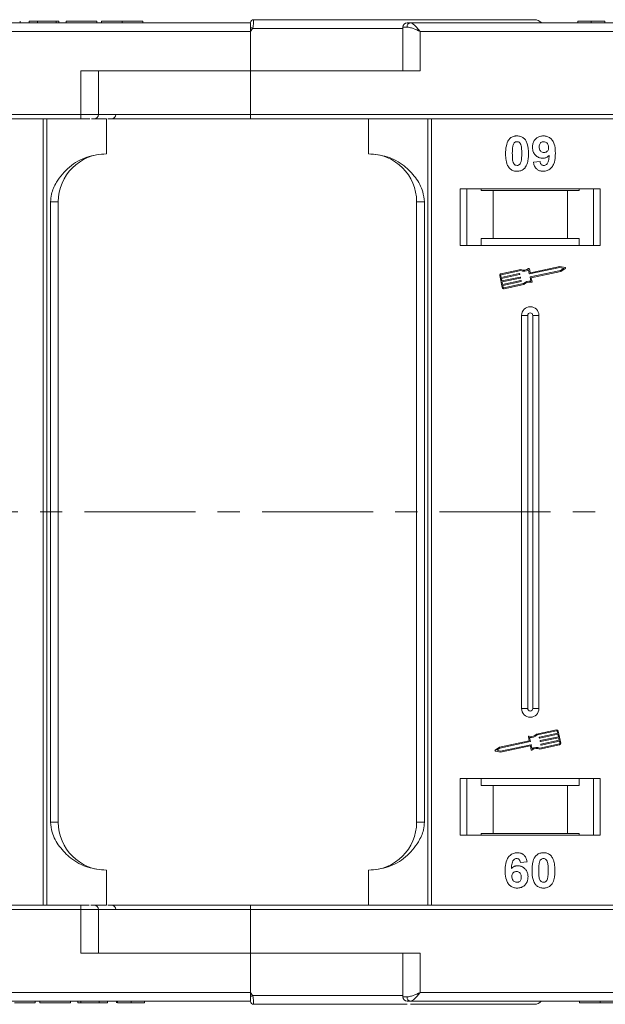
# Model space of a CAD drawing. Header units: millimetres. Extents: x 2145 to 3607, y 659 to 1692.
# Tile 28 of 85: x 3180 to 3247, y 919 to 1032. Entities that reach past the tile are written whole.
import ezdxf

# ---------------------------------------------------------------- set-up
doc = ezdxf.new("R2010")
doc.units = ezdxf.units.MM
doc.linetypes.add('CENTERX2', pattern=[20.32, 12.7, -2.54, 2.54, -2.54])

msp = doc.modelspace()

# ---------------------------------------------------------------- linework, layer by layer
at = {"color": 7, "linetype": 'Continuous', "lineweight": 15}
for p, q in [((3206.344, 1031.696), (3157.637, 1031.696)), ((3179.985, 1031.696), (3179.985, 1031.896)), ((3181.01, 1031.896), (3181.972, 1031.896)), ((3181.01, 1031.696), (3181.01, 1031.896)), ((3181.972, 1031.896), (3181.972, 1031.696)), ((3181.972, 1031.896), (3184.087, 1031.896)), ((3184.087, 1031.896), (3184.087, 1031.696)), ((3184.087, 1031.896), (3184.408, 1031.896)), ((3184.408, 1031.896), (3184.408, 1031.696)), ((3185.241, 1031.696), (3185.241, 1031.896)), ((3185.241, 1031.896), (3188.767, 1031.896)), ((3188.767, 1031.896), (3188.767, 1031.696)), ((3189.279, 1031.896), (3189.279, 1031.696)), ((3191.658, 1031.696), (3191.658, 1031.896)), ((3194.023, 1031.696), (3194.023, 1031.896)), ((3206.344, 1031.694), (3206.344, 1031.696)), ((3206.694, 1032.046), (3206.694, 1032.046)), ((3273.344, 1031.696), (3224.637, 1031.696)), ((3243.779, 1031.896), (3243.779, 1031.696)), ((3245.324, 1031.696), (3245.324, 1031.896)), ((3246.875, 1031.696), (3246.875, 1031.896)), ((3158.755, 1030.696), (3206.344, 1030.696)), ((3206.578, 1031.046), (3206.344, 1030.696)), ((3206.344, 1030.696), (3206.344, 1026.196)), ((3223.755, 1031.046), (3206.578, 1031.046)), ((3223.755, 1031.196), (3223.755, 1026.196)), ((3224.265, 1031.196), (3223.755, 1031.196)), ((3225.755, 1030.696), (3273.344, 1030.696)), ((3225.755, 1026.196), (3225.755, 1030.696)), ((3186.932, 1026.196), (3186.932, 1021.196)), ((3206.344, 1026.196), (3186.932, 1026.196)), ((3188.932, 1021.196), (3188.932, 1026.196)), ((3206.344, 1021.196), (3206.344, 1026.196)), ((3206.344, 1026.196), (3225.755, 1026.196)), ((3186.932, 1021.196), (3139.344, 1021.196)), ((3186.932, 1021.196), (3186.932, 1020.696)), ((3188.932, 1021.196), (3186.932, 1021.196)), ((3206.344, 1021.196), (3188.932, 1021.196)), ((3253.932, 1021.196), (3206.344, 1021.196)), ((3206.344, 1021.196), (3206.344, 1020.696)), ((3139.344, 1020.696), (3186.932, 1020.696)), ((3182.632, 1020.696), (3182.632, 975.696)), ((3183.051, 975.696), (3183.051, 1020.696)), ((3188.138, 1020.696), (3189.844, 1020.696)), ((3189.844, 1016.696), (3189.844, 1020.696)), ((3206.344, 1020.696), (3253.932, 1020.696)), ((3219.844, 1020.696), (3219.844, 1016.696)), ((3226.636, 1020.696), (3226.636, 975.696)), ((3227.055, 975.696), (3227.055, 1020.696)), ((3238.703, 1015.74), (3239.472, 1015.824)), ((3246.344, 1012.696), (3230.344, 1012.696)), ((3230.344, 1012.696), (3230.344, 1006.196)), ((3231.094, 1006.196), (3231.094, 1012.696)), ((3232.73, 1012.496), (3232.73, 1012.696)), ((3232.73, 1012.496), (3234.094, 1012.496)), ((3234.094, 1012.496), (3234.094, 1006.996)), ((3242.594, 1012.496), (3234.094, 1012.496)), ((3242.594, 1006.996), (3242.594, 1012.496)), ((3242.594, 1012.496), (3243.957, 1012.496)), ((3243.957, 1012.696), (3243.957, 1012.496)), ((3245.594, 1012.696), (3245.594, 1006.196)), ((3246.344, 1006.196), (3246.344, 1012.696)), ((3183.458, 1011.196), (3183.458, 975.696)), ((3184.344, 1011.196), (3183.458, 1011.196)), ((3184.344, 975.696), (3184.344, 1011.196)), ((3225.344, 1011.196), (3226.229, 1011.196)), ((3225.344, 1011.196), (3225.344, 975.696)), ((3226.229, 975.696), (3226.229, 1011.196)), ((3234.094, 1006.996), (3232.73, 1006.996)), ((3232.73, 1006.996), (3232.73, 1006.196)), ((3242.594, 1006.996), (3234.094, 1006.996)), ((3243.957, 1006.996), (3242.594, 1006.996)), ((3243.957, 1006.196), (3243.957, 1006.996)), ((3230.344, 1006.196), (3246.344, 1006.196)), ((3237.262, 1003.449), (3234.983, 1002.967)), ((3237.25, 1003.326), (3235.007, 1002.852)), ((3238.236, 1002.964), (3238.142, 1003.409)), ((3238.327, 1003.104), (3238.239, 1003.519)), ((3241.732, 1003.673), (3238.271, 1002.942)), ((3238.344, 1002.597), (3241.805, 1003.328)), ((3241.731, 1003.793), (3238.361, 1003.081)), ((3238.454, 1002.5), (3241.853, 1003.218)), ((3242.332, 1003.675), (3241.731, 1003.793)), ((3242.174, 1003.586), (3241.732, 1003.673)), ((3241.805, 1003.328), (3242.174, 1003.586)), ((3241.853, 1003.218), (3242.355, 1003.569)), ((3234.847, 1002.759), (3235.138, 1001.38)), ((3234.962, 1002.783), (3235.011, 1002.553)), ((3235.011, 1002.553), (3237.093, 1002.993)), ((3237.117, 1002.878), (3235.035, 1002.438)), ((3235.035, 1002.438), (3235.096, 1002.151)), ((3235.096, 1002.151), (3237.178, 1002.591)), ((3237.202, 1002.476), (3235.12, 1002.036)), ((3235.12, 1002.036), (3235.18, 1001.749)), ((3235.18, 1001.749), (3237.263, 1002.189)), ((3237.287, 1002.074), (3235.205, 1001.634)), ((3237.128, 1002.97), (3237.14, 1002.913)), ((3237.213, 1002.568), (3237.225, 1002.511)), ((3237.298, 1002.166), (3237.31, 1002.109)), ((3238.415, 1002.118), (3238.321, 1002.562)), ((3238.548, 1002.056), (3238.454, 1002.5)), ((3235.205, 1001.634), (3235.253, 1001.404)), ((3235.323, 1001.359), (3237.566, 1001.832)), ((3235.347, 1001.244), (3237.626, 1001.725)), ((3237.344, 998.196), (3237.344, 975.696)), ((3237.344, 998.196), (3238.059, 998.196)), ((3238.059, 998.196), (3238.059, 975.696)), ((3238.629, 975.696), (3238.629, 998.196)), ((3239.344, 998.196), (3238.629, 998.196)), ((3239.344, 975.696), (3239.344, 998.196)), ((3182.632, 975.696), (3182.632, 930.696)), ((3183.051, 930.696), (3183.051, 975.696)), ((3183.458, 975.696), (3183.458, 940.196)), ((3184.344, 940.196), (3184.344, 975.696)), ((3225.344, 975.696), (3225.344, 940.196)), ((3226.229, 940.196), (3226.229, 975.696)), ((3226.636, 975.696), (3226.636, 930.696)), ((3227.055, 930.696), (3227.055, 975.696)), ((3237.344, 975.696), (3237.344, 953.196)), ((3238.059, 975.696), (3238.059, 953.196)), ((3238.629, 953.196), (3238.629, 975.696)), ((3239.344, 953.196), (3239.344, 975.696)), ((3238.059, 953.196), (3237.344, 953.196)), ((3239.344, 953.196), (3238.629, 953.196)), ((3241.34, 950.762), (3239.061, 950.281)), ((3241.364, 950.648), (3239.122, 950.174)), ((3239.4, 949.932), (3241.482, 950.372)), ((3241.507, 950.257), (3239.424, 949.818)), ((3241.482, 950.372), (3241.434, 950.602)), ((3241.567, 949.97), (3241.507, 950.257)), ((3241.84, 949.248), (3241.549, 950.626)), ((3238.233, 949.506), (3234.835, 948.788)), ((3238.344, 949.409), (3234.882, 948.678)), ((3234.955, 948.333), (3238.416, 949.064)), ((3238.139, 949.95), (3238.233, 949.506)), ((3238.272, 949.888), (3238.366, 949.444)), ((3238.451, 949.042), (3238.545, 948.598)), ((3239.389, 949.84), (3239.377, 949.898)), ((3239.426, 948.557), (3241.704, 949.039)), ((3239.437, 948.68), (3241.68, 949.154)), ((3239.474, 949.438), (3239.462, 949.495)), ((3239.485, 949.53), (3241.567, 949.97)), ((3241.592, 949.855), (3239.509, 949.415)), ((3239.559, 949.036), (3239.547, 949.093)), ((3239.57, 949.128), (3241.652, 949.568)), ((3241.677, 949.453), (3239.594, 949.013)), ((3241.652, 949.568), (3241.592, 949.855)), ((3241.725, 949.223), (3241.677, 949.453)), ((3234.835, 948.788), (3234.332, 948.437)), ((3234.355, 948.331), (3234.956, 948.213)), ((3234.882, 948.678), (3234.513, 948.42)), ((3234.513, 948.42), (3234.955, 948.333)), ((3234.956, 948.213), (3238.326, 948.925)), ((3238.361, 948.903), (3238.448, 948.487)), ((3246.344, 945.196), (3230.344, 945.196)), ((3230.344, 945.196), (3230.344, 938.696)), ((3231.094, 938.696), (3231.094, 945.196)), ((3232.73, 945.196), (3232.73, 944.396)), ((3243.957, 944.396), (3243.957, 945.196)), ((3245.594, 945.196), (3245.594, 938.696)), ((3246.344, 938.696), (3246.344, 945.196)), ((3232.73, 944.396), (3234.094, 944.396)), ((3234.094, 944.396), (3234.094, 938.896)), ((3234.094, 944.396), (3242.594, 944.396)), ((3242.594, 938.896), (3242.594, 944.396)), ((3242.594, 944.396), (3243.957, 944.396)), ((3183.458, 940.196), (3184.344, 940.196)), ((3225.344, 940.196), (3226.229, 940.196)), ((3234.094, 938.896), (3232.73, 938.896)), ((3232.73, 938.696), (3232.73, 938.896)), ((3234.094, 938.896), (3242.594, 938.896)), ((3243.957, 938.896), (3242.594, 938.896)), ((3243.957, 938.896), (3243.957, 938.696)), ((3230.344, 938.696), (3246.344, 938.696)), ((3237.985, 935.652), (3237.215, 935.568)), ((3189.844, 934.696), (3189.844, 930.696)), ((3219.844, 930.696), (3219.844, 934.696)), ((3186.932, 930.696), (3139.344, 930.696)), ((3139.344, 930.196), (3186.932, 930.196)), ((3186.932, 930.196), (3186.932, 930.696)), ((3186.932, 930.196), (3186.932, 925.196)), ((3186.932, 930.196), (3188.932, 930.196)), ((3188.07, 930.696), (3189.844, 930.696)), ((3188.932, 925.196), (3188.932, 930.196)), ((3188.932, 930.196), (3206.344, 930.196)), ((3206.344, 930.196), (3206.344, 930.696)), ((3253.932, 930.696), (3206.344, 930.696)), ((3206.344, 925.196), (3206.344, 930.196)), ((3206.344, 930.196), (3253.932, 930.196)), ((3186.932, 925.196), (3206.344, 925.196)), ((3225.755, 925.196), (3206.344, 925.196)), ((3206.344, 925.196), (3206.344, 920.696)), ((3223.755, 925.196), (3223.755, 920.196)), ((3225.755, 920.696), (3225.755, 925.196)), ((3157.637, 919.696), (3206.344, 919.696)), ((3206.344, 920.696), (3158.755, 920.696)), ((3181.715, 919.696), (3181.715, 919.496)), ((3182.228, 919.496), (3182.228, 919.696)), ((3185.754, 919.696), (3185.754, 919.496)), ((3186.587, 919.696), (3186.587, 919.496)), ((3186.908, 919.696), (3186.908, 919.496)), ((3189.023, 919.496), (3189.023, 919.696)), ((3189.985, 919.696), (3189.985, 919.496)), ((3191.01, 919.696), (3191.01, 919.496)), ((3191.119, 919.696), (3191.119, 919.496)), ((3192.671, 919.696), (3192.671, 919.496)), ((3194.215, 919.696), (3194.215, 919.496)), ((3206.344, 920.696), (3206.578, 920.346)), ((3206.578, 920.346), (3223.755, 920.346)), ((3223.755, 920.196), (3224.265, 920.196)), ((3224.637, 919.696), (3273.344, 919.696)), ((3273.344, 920.696), (3225.755, 920.696)), ((3243.972, 919.696), (3243.972, 919.496)), ((3246.337, 919.496), (3246.337, 919.696)), ((3182.228, 919.496), (3185.754, 919.496)), ((3186.587, 919.496), (3186.908, 919.496)), ((3186.908, 919.496), (3189.023, 919.496)), ((3189.023, 919.496), (3189.985, 919.496)), ((3206.694, 919.346), (3206.694, 919.346))]:
    msp.add_line(p, q, dxfattribs=at)
at = {"color": 1, "linetype": 'CENTERX2', "lineweight": 13}
msp.add_line((3443.874, 975.696), (2605.791, 975.696), dxfattribs=at)
at = {"color": 7, "linetype": 'Continuous', "lineweight": 15}
for centre, radius, start, end in [((3206.694, 1031.696), 0.35, 89.99809, 179.99959), ((3224.255, 1031.196), 0.5, 90, 180), ((3224.712, 1031.251), 0.451, 99.5202, 187.08135), ((3238.844, 1031.046), 1, 41.2946, 90), ((3170.799, 964.119), 75.89, 61.87179, 62.07191), ((3188.432, 1021.196), 0.5, 270, 0), ((3190.415, 1021.196), 0.5, 270, 0), ((3189.844, 1011.196), 5.5, 90, 180), ((3219.844, 1011.196), 5.5, 0, 90), ((3237.615, 1004.247), 0.99, 248.37041, 302.16635), ((3237.615, 1004.247), 0.873, 246.11204, 307.44471), ((3238.181, 1003.507), 0.0587, 11.9297, 127.44471), ((3238.355, 1003.11), 0.0294, 191.9297, 281.9297), ((3242.321, 1003.617), 0.0587, 304.95116, 78.90824), ((3235.019, 1002.795), 0.176, 101.9297, 191.9297), ((3235.019, 1002.795), 0.0587, 101.9297, 191.9297), ((3237.099, 1002.964), 0.0294, 11.9297, 101.9297), ((3237.111, 1002.907), 0.0294, 281.9297, 11.9297), ((3237.184, 1002.562), 0.0294, 11.9297, 101.9297), ((3237.196, 1002.505), 0.0294, 281.9297, 11.9297), ((3237.269, 1002.16), 0.0294, 11.9297, 101.9297), ((3237.281, 1002.102), 0.0294, 281.9297, 11.9297), ((3238.272, 1001.138), 0.99, 81.69305, 135.48899), ((3238.272, 1001.138), 0.873, 76.41469, 137.74736), ((3238.265, 1002.97), 0.0294, 191.9297, 281.9297), ((3238.35, 1002.568), 0.0294, 101.9297, 191.9297), ((3238.491, 1002.044), 0.0587, 256.41469, 11.9297), ((3235.311, 1001.416), 0.176, 191.9297, 281.9297), ((3235.311, 1001.416), 0.0587, 191.9297, 281.9297), ((3238.344, 998.196), 1, 0, 180), ((3238.344, 998.196), 0.285, 0, 180), ((3238.344, 953.196), 1, 180, 0), ((3238.344, 953.196), 0.285, 180, 0), ((3238.415, 950.868), 0.873, 256.41469, 317.74736), ((3238.415, 950.868), 0.99, 261.69305, 315.48899), ((3241.376, 950.59), 0.176, 11.9297, 101.9297), ((3241.376, 950.59), 0.0587, 11.9297, 101.9297), ((3238.197, 949.962), 0.0587, 76.41469, 191.9297), ((3238.338, 949.438), 0.0294, 281.9297, 11.9297), ((3238.423, 949.036), 0.0294, 11.9297, 101.9297), ((3239.406, 949.904), 0.0294, 101.9297, 191.9297), ((3239.418, 949.846), 0.0294, 191.9297, 281.9297), ((3239.491, 949.502), 0.0294, 101.9297, 191.9297), ((3239.503, 949.444), 0.0294, 191.9297, 281.9297), ((3239.576, 949.099), 0.0294, 101.9297, 191.9297), ((3239.588, 949.042), 0.0294, 191.9297, 281.9297), ((3241.668, 949.211), 0.0587, 281.9297, 11.9297), ((3241.668, 949.211), 0.176, 281.9297, 11.9297), ((3234.366, 948.389), 0.0587, 124.95116, 258.90824), ((3238.332, 948.897), 0.0294, 11.9297, 101.9297), ((3238.506, 948.499), 0.0587, 191.9297, 307.44471), ((3239.072, 947.759), 0.873, 66.11204, 127.44471), ((3239.072, 947.759), 0.99, 68.37041, 122.16635), ((3189.844, 940.196), 5.5, 180, 270), ((3219.844, 940.196), 5.5, 270, 0), ((3188.432, 930.196), 0.5, 0, 90), ((3190.415, 930.196), 0.5, 0, 90), ((3170.799, 987.273), 75.89, 297.92809, 298.12821), ((3206.694, 919.696), 0.35, 180.00041, 270.00191), ((3224.255, 920.196), 0.5, 180, 270), ((3224.712, 920.14), 0.451, 172.91869, 260.47981), ((3238.844, 920.346), 1, 270, 319.04573)]:
    msp.add_arc(centre, radius, start, end, dxfattribs=at)
for points, knots in [([(3191.658, 1031.896), (3191.525, 1031.896), (3191.121, 1031.896), (3190.461, 1031.896), (3189.839, 1031.896), (3189.414, 1031.896), (3189.289, 1031.896), (3189.281, 1031.896), (3189.279, 1031.896)], [0, 0, 0, 0, 0.1021706, 0.3092201, 0.51365, 0.6922749, 0.9324126, 1, 1, 1, 1]), ([(3194.023, 1031.896), (3194.02, 1031.896), (3194.009, 1031.896), (3193.867, 1031.896), (3193.476, 1031.896), (3192.902, 1031.896), (3192.262, 1031.896), (3191.841, 1031.896), (3191.658, 1031.896)], [0, 0, 0, 0, 0.1018882, 0.3073435, 0.4929627, 0.6786474, 0.8607914, 1, 1, 1, 1]), ([(3206.344, 1031.17), (3206.344, 1031.263), (3206.344, 1031.448), (3206.344, 1031.61), (3206.344, 1031.64), (3206.344, 1031.649)], [0, 0, 0, 0, 0.412717, 0.8254516, 1, 1, 1, 1]), ([(3206.694, 1032.046), (3206.694, 1032.038), (3206.694, 1032.025), (3206.694, 1031.922), (3206.691, 1031.777), (3206.68, 1031.593), (3206.661, 1031.411), (3206.631, 1031.224), (3206.594, 1031.102), (3206.578, 1031.046)], [0, 0, 0, 0, 0.1718456, 0.312445, 0.4991009, 0.6298393, 0.7575038, 0.8890244, 1, 1, 1, 1]), ([(3238.844, 1032.046), (3238.798, 1032.046), (3238.704, 1032.046), (3237.933, 1032.046), (3236.767, 1032.046), (3235.296, 1032.046), (3233.648, 1032.046), (3231.708, 1032.046), (3228.752, 1032.046), (3225.317, 1032.046), (3221.54, 1032.046), (3218.305, 1032.046), (3214.661, 1032.046), (3210.672, 1032.046), (3208.006, 1032.046), (3206.694, 1032.046)], [0, 0, 0, 0, 0.0777263, 0.157824, 0.2401354, 0.3044544, 0.368763, 0.4344301, 0.5000865, 0.631237, 0.695556, 0.7598647, 0.8421852, 0.9222807, 1, 1, 1, 1]), ([(3224.637, 1031.696), (3224.705, 1031.679), (3224.849, 1031.643), (3225.128, 1031.393), (3225.437, 1031.063), (3225.649, 1030.818), (3225.755, 1030.696)], [0, 0, 0, 0, 0.2343588, 0.4982155, 0.7484812, 1, 1, 1, 1]), ([(3245.324, 1031.896), (3245.19, 1031.896), (3244.886, 1031.896), (3244.434, 1031.896), (3244.076, 1031.896), (3243.821, 1031.896), (3243.796, 1031.896), (3243.779, 1031.896)], [0, 0, 0, 0, 0.1552919, 0.3531453, 0.543243, 0.704067, 1, 1, 1, 1]), ([(3246.875, 1031.896), (3246.821, 1031.896), (3246.713, 1031.896), (3246.41, 1031.896), (3245.944, 1031.896), (3245.558, 1031.896), (3245.324, 1031.896)], [0, 0, 0, 0, 0.2064605, 0.4135145, 0.6452106, 1, 1, 1, 1]), ([(3225.755, 1030.696), (3225.486, 1030.812), (3225.067, 1030.993), (3224.569, 1031.164), (3224.359, 1031.186), (3224.265, 1031.196)], [0, 0, 0, 0, 0.49841293, 0.77292805, 1, 1, 1, 1]), ([(3186.932, 1020.696), (3187.075, 1020.696), (3187.368, 1020.696), (3187.73, 1020.696), (3187.9, 1020.696), (3187.963, 1020.696)], [0, 0, 0, 0, 0.3748158, 0.7664972, 1, 1, 1, 1]), ([(3190.019, 1020.696), (3190.398, 1020.696), (3191.729, 1020.696), (3194.467, 1020.696), (3198.191, 1020.696), (3202.278, 1020.696), (3205.002, 1020.696), (3206.344, 1020.696)], [0, 0, 0, 0, 0.0775633, 0.2725881, 0.5220198, 0.7646587, 1, 1, 1, 1]), ([(3235.523, 1016.723), (3235.525, 1016.857), (3235.53, 1017.16), (3235.602, 1017.689), (3235.743, 1018.111), (3235.902, 1018.318), (3235.919, 1018.341)], [0, 0, 0, 0, 0.2367308, 0.5375555, 0.9496679, 1, 1, 1, 1]), ([(3235.919, 1018.341), (3235.963, 1018.391), (3236.053, 1018.493), (3236.222, 1018.608), (3236.411, 1018.691), (3236.58, 1018.73), (3236.722, 1018.745), (3236.794, 1018.746), (3236.831, 1018.747)], [0, 0, 0, 0, 0.1937762, 0.3936, 0.5878635, 0.7889077, 0.894169, 1, 1, 1, 1]), ([(3236.292, 1016.723), (3236.293, 1016.79), (3236.294, 1016.923), (3236.3, 1017.104), (3236.31, 1017.265), (3236.324, 1017.406), (3236.342, 1017.549), (3236.366, 1017.641), (3236.378, 1017.688)], [0, 0, 0, 0, 0.2059417, 0.4119594, 0.558149, 0.7045024, 0.8518015, 1, 1, 1, 1]), ([(3236.378, 1017.688), (3236.402, 1017.757), (3236.44, 1017.869), (3236.548, 1017.995), (3236.672, 1018.061), (3236.771, 1018.078), (3236.824, 1018.08), (3236.831, 1018.08)], [0, 0, 0, 0, 0.3348035, 0.5425606, 0.750382, 0.9707212, 1, 1, 1, 1]), ([(3236.831, 1018.747), (3236.966, 1018.737), (3237.238, 1018.717), (3237.59, 1018.518), (3237.862, 1018.225), (3238.113, 1017.624), (3238.128, 1017.101), (3238.138, 1016.715)], [0, 0, 0, 0, 0.147566, 0.2966882, 0.4312776, 0.580404, 1, 1, 1, 1]), ([(3236.831, 1018.08), (3236.888, 1018.075), (3236.99, 1018.065), (3237.122, 1017.988), (3237.235, 1017.841), (3237.331, 1017.566), (3237.364, 1017.174), (3237.368, 1016.874), (3237.369, 1016.723)], [0, 0, 0, 0, 0.10461361, 0.18881412, 0.27351189, 0.44412695, 0.71948087, 1, 1, 1, 1]), ([(3238.6, 1017.443), (3238.608, 1017.577), (3238.623, 1017.847), (3238.79, 1018.227), (3239.07, 1018.523), (3239.441, 1018.717), (3239.715, 1018.737), (3239.858, 1018.747)], [0, 0, 0, 0, 0.1979267, 0.3977284, 0.5974133, 0.7905838, 1, 1, 1, 1]), ([(3239.369, 1017.482), (3239.373, 1017.568), (3239.38, 1017.707), (3239.454, 1017.886), (3239.564, 1017.993), (3239.707, 1018.067), (3239.813, 1018.076), (3239.873, 1018.08)], [0, 0, 0, 0, 0.2913202, 0.4655393, 0.6416315, 0.798664, 1, 1, 1, 1]), ([(3239.858, 1018.747), (3239.993, 1018.737), (3240.265, 1018.715), (3240.625, 1018.513), (3240.917, 1018.208), (3241.157, 1017.673), (3241.211, 1017.164), (3241.215, 1016.809), (3241.215, 1016.749)], [0, 0, 0, 0, 0.148288, 0.2977445, 0.4437132, 0.6077915, 0.9347078, 1, 1, 1, 1]), ([(3239.873, 1018.08), (3239.941, 1018.073), (3240.078, 1018.059), (3240.252, 1017.942), (3240.381, 1017.784), (3240.438, 1017.601), (3240.444, 1017.481), (3240.446, 1017.425)], [0, 0, 0, 0, 0.2079545, 0.4204057, 0.6273197, 0.8277075, 1, 1, 1, 1]), ([(3189.844, 1016.696), (3189.084, 1016.619), (3187.564, 1016.467), (3185.542, 1015.277), (3184.21, 1013.726), (3183.549, 1012.282), (3183.483, 1011.49), (3183.458, 1011.196)], [0, 0, 0, 0, 0.2490962, 0.4982428, 0.745205, 0.90541, 1, 1, 1, 1]), ([(3226.229, 1011.196), (3226.185, 1011.587), (3226.074, 1012.585), (3225.251, 1014.039), (3223.881, 1015.452), (3222.015, 1016.489), (3220.565, 1016.627), (3219.844, 1016.696)], [0, 0, 0, 0, 0.1257134, 0.3212757, 0.5244662, 0.763484, 1, 1, 1, 1]), ([(3235.916, 1015.107), (3235.876, 1015.161), (3235.797, 1015.271), (3235.689, 1015.508), (3235.598, 1015.815), (3235.549, 1016.152), (3235.527, 1016.456), (3235.524, 1016.634), (3235.523, 1016.723)], [0, 0, 0, 0, 0.11844057, 0.2393457, 0.45959323, 0.68492476, 0.84223987, 1, 1, 1, 1]), ([(3236.831, 1015.362), (3236.762, 1015.371), (3236.652, 1015.384), (3236.524, 1015.472), (3236.42, 1015.625), (3236.327, 1015.899), (3236.298, 1016.289), (3236.294, 1016.578), (3236.292, 1016.723)], [0, 0, 0, 0, 0.1253702, 0.2022903, 0.2791788, 0.4647576, 0.7305818, 1, 1, 1, 1]), ([(3237.369, 1016.723), (3237.369, 1016.656), (3237.368, 1016.523), (3237.362, 1016.342), (3237.352, 1016.18), (3237.338, 1016.038), (3237.319, 1015.895), (3237.295, 1015.802), (3237.284, 1015.755)], [0, 0, 0, 0, 0.2052705, 0.4106164, 0.5571497, 0.7038442, 0.8514711, 1, 1, 1, 1]), ([(3238.138, 1016.715), (3238.136, 1016.581), (3238.131, 1016.278), (3238.06, 1015.76), (3237.922, 1015.34), (3237.765, 1015.132), (3237.743, 1015.102)], [0, 0, 0, 0, 0.2372812, 0.5385907, 0.9326774, 1, 1, 1, 1]), ([(3239.782, 1016.183), (3239.646, 1016.195), (3239.374, 1016.22), (3239.023, 1016.436), (3238.756, 1016.742), (3238.618, 1017.097), (3238.605, 1017.338), (3238.6, 1017.443)], [0, 0, 0, 0, 0.2101886, 0.42177326, 0.62360346, 0.83703437, 1, 1, 1, 1]), ([(3239.912, 1016.85), (3239.844, 1016.856), (3239.718, 1016.866), (3239.555, 1016.96), (3239.444, 1017.091), (3239.378, 1017.272), (3239.373, 1017.404), (3239.369, 1017.482)], [0, 0, 0, 0, 0.2139369, 0.3980753, 0.5830907, 0.7516657, 1, 1, 1, 1]), ([(3241.215, 1016.749), (3241.212, 1016.616), (3241.204, 1016.215), (3241.113, 1015.659), (3240.835, 1015.151), (3240.488, 1014.848), (3240.118, 1014.71), (3239.885, 1014.7), (3239.8, 1014.696)], [0, 0, 0, 0, 0.1423372, 0.4291269, 0.5899433, 0.7512055, 0.9098946, 1, 1, 1, 1]), ([(3240.446, 1017.425), (3240.442, 1017.345), (3240.434, 1017.212), (3240.348, 1017.044), (3240.227, 1016.934), (3240.078, 1016.86), (3239.967, 1016.853), (3239.912, 1016.85)], [0, 0, 0, 0, 0.2673945, 0.4472142, 0.6271221, 0.8130653, 1, 1, 1, 1]), ([(3237.284, 1015.755), (3237.26, 1015.686), (3237.222, 1015.574), (3237.115, 1015.449), (3236.993, 1015.383), (3236.894, 1015.365), (3236.839, 1015.363), (3236.831, 1015.362)], [0, 0, 0, 0, 0.3336776, 0.5404125, 0.7472639, 0.9612091, 1, 1, 1, 1]), ([(3239.8, 1014.696), (3239.664, 1014.707), (3239.419, 1014.727), (3239.105, 1014.909), (3238.863, 1015.189), (3238.748, 1015.486), (3238.712, 1015.686), (3238.703, 1015.74)], [0, 0, 0, 0, 0.2427882, 0.4388655, 0.6348012, 0.9009361, 1, 1, 1, 1]), ([(3239.472, 1015.824), (3239.485, 1015.744), (3239.506, 1015.621), (3239.596, 1015.477), (3239.7, 1015.399), (3239.807, 1015.366), (3239.874, 1015.364), (3239.899, 1015.362)], [0, 0, 0, 0, 0.3447142, 0.5290593, 0.7142089, 0.8921959, 1, 1, 1, 1]), ([(3240.505, 1016.518), (3240.459, 1016.469), (3240.365, 1016.37), (3240.218, 1016.282), (3240.091, 1016.23), (3239.992, 1016.202), (3239.888, 1016.187), (3239.817, 1016.184), (3239.782, 1016.183)], [0, 0, 0, 0, 0.24349124, 0.49626585, 0.61820988, 0.7417038, 0.87015842, 1, 1, 1, 1]), ([(3239.899, 1015.362), (3239.953, 1015.368), (3240.061, 1015.379), (3240.213, 1015.478), (3240.354, 1015.648), (3240.463, 1016.009), (3240.488, 1016.311), (3240.505, 1016.518)], [0, 0, 0, 0, 0.1120155, 0.2243547, 0.3677679, 0.565827, 1, 1, 1, 1]), ([(3236.831, 1014.696), (3236.764, 1014.698), (3236.629, 1014.703), (3236.431, 1014.746), (3236.241, 1014.824), (3236.096, 1014.923), (3235.989, 1015.021), (3235.94, 1015.078), (3235.916, 1015.107)], [0, 0, 0, 0, 0.1926347, 0.388697, 0.5820148, 0.7830443, 0.8909593, 1, 1, 1, 1]), ([(3237.743, 1015.102), (3237.698, 1015.052), (3237.608, 1014.95), (3237.439, 1014.834), (3237.251, 1014.751), (3237.081, 1014.713), (3236.94, 1014.698), (3236.867, 1014.697), (3236.831, 1014.696)], [0, 0, 0, 0, 0.1937693, 0.3935642, 0.587886, 0.7891312, 0.8942826, 1, 1, 1, 1]), ([(3183.458, 940.196), (3183.502, 939.805), (3183.613, 938.806), (3184.437, 937.352), (3185.806, 935.939), (3187.672, 934.903), (3189.122, 934.764), (3189.844, 934.696)], [0, 0, 0, 0, 0.1257134, 0.3212757, 0.5244662, 0.763484, 1, 1, 1, 1]), ([(3219.844, 934.696), (3220.604, 934.772), (3222.124, 934.925), (3224.145, 936.115), (3225.477, 937.665), (3226.138, 939.109), (3226.204, 939.902), (3226.229, 940.196)], [0, 0, 0, 0, 0.24909619, 0.49824278, 0.74520496, 0.90540997, 1, 1, 1, 1]), ([(3235.472, 934.642), (3235.475, 934.775), (3235.483, 935.177), (3235.574, 935.733), (3235.852, 936.241), (3236.199, 936.544), (3236.569, 936.681), (3236.802, 936.692), (3236.887, 936.696)], [0, 0, 0, 0, 0.1423372, 0.4291269, 0.5899433, 0.7512055, 0.9098946, 1, 1, 1, 1]), ([(3236.887, 936.696), (3237.023, 936.685), (3237.269, 936.666), (3237.581, 936.482), (3237.823, 936.205), (3237.938, 935.908), (3237.974, 935.709), (3237.985, 935.652)], [0, 0, 0, 0, 0.24269082, 0.43900235, 0.63500599, 0.89505866, 1, 1, 1, 1]), ([(3238.945, 936.29), (3238.989, 936.34), (3239.079, 936.442), (3239.248, 936.557), (3239.437, 936.64), (3239.606, 936.678), (3239.747, 936.693), (3239.82, 936.695), (3239.856, 936.696)], [0, 0, 0, 0, 0.1937762, 0.3936, 0.5878635, 0.7889077, 0.894169, 1, 1, 1, 1]), ([(3239.856, 936.696), (3239.923, 936.694), (3240.058, 936.689), (3240.256, 936.645), (3240.447, 936.568), (3240.591, 936.469), (3240.698, 936.371), (3240.747, 936.313), (3240.771, 936.285)], [0, 0, 0, 0, 0.1926273, 0.3886837, 0.5820134, 0.7832006, 0.8910383, 1, 1, 1, 1]), ([(3236.788, 936.029), (3236.734, 936.024), (3236.626, 936.013), (3236.474, 935.913), (3236.332, 935.741), (3236.223, 935.379), (3236.199, 935.078), (3236.183, 934.874)], [0, 0, 0, 0, 0.1120492, 0.2243802, 0.3701146, 0.5702758, 1, 1, 1, 1]), ([(3237.215, 935.568), (3237.203, 935.645), (3237.183, 935.767), (3237.093, 935.911), (3236.988, 935.992), (3236.88, 936.025), (3236.813, 936.028), (3236.788, 936.029)], [0, 0, 0, 0, 0.33384, 0.5245467, 0.7163724, 0.8918244, 1, 1, 1, 1]), ([(3238.549, 934.677), (3238.551, 934.81), (3238.556, 935.113), (3238.628, 935.641), (3238.769, 936.061), (3238.927, 936.267), (3238.945, 936.29)], [0, 0, 0, 0, 0.2373811, 0.5389182, 0.9490817, 1, 1, 1, 1]), ([(3239.318, 934.669), (3239.318, 934.735), (3239.319, 934.869), (3239.325, 935.049), (3239.335, 935.211), (3239.349, 935.354), (3239.368, 935.496), (3239.392, 935.59), (3239.404, 935.636)], [0, 0, 0, 0, 0.20527, 0.4106157, 0.5571475, 0.7038444, 0.8514751, 1, 1, 1, 1]), ([(3239.404, 935.636), (3239.427, 935.706), (3239.465, 935.818), (3239.574, 935.944), (3239.697, 936.01), (3239.796, 936.027), (3239.85, 936.029), (3239.856, 936.029)], [0, 0, 0, 0, 0.3348035, 0.5425606, 0.750382, 0.9707212, 1, 1, 1, 1]), ([(3239.856, 936.029), (3239.914, 936.023), (3240.015, 936.013), (3240.143, 935.938), (3240.254, 935.798), (3240.354, 935.527), (3240.39, 935.13), (3240.393, 934.824), (3240.395, 934.669)], [0, 0, 0, 0, 0.10564606, 0.18622129, 0.26704196, 0.43154058, 0.71270762, 1, 1, 1, 1]), ([(3240.771, 936.285), (3240.811, 936.231), (3240.89, 936.121), (3240.996, 935.889), (3241.085, 935.594), (3241.135, 935.262), (3241.16, 934.953), (3241.163, 934.763), (3241.164, 934.669)], [0, 0, 0, 0, 0.118432, 0.2393289, 0.4494336, 0.6641784, 0.8318201, 1, 1, 1, 1]), ([(3236.829, 932.644), (3236.694, 932.655), (3236.422, 932.676), (3236.063, 932.877), (3235.771, 933.182), (3235.531, 933.718), (3235.476, 934.229), (3235.472, 934.584), (3235.472, 934.642)], [0, 0, 0, 0, 0.1482689, 0.2976473, 0.4424214, 0.6078512, 0.9356585, 1, 1, 1, 1]), ([(3236.183, 934.874), (3236.229, 934.922), (3236.323, 935.02), (3236.469, 935.111), (3236.596, 935.161), (3236.695, 935.189), (3236.799, 935.205), (3236.87, 935.207), (3236.905, 935.209)], [0, 0, 0, 0, 0.2436536, 0.4957602, 0.6178923, 0.7415029, 0.8700251, 1, 1, 1, 1]), ([(3236.241, 933.967), (3236.246, 934.049), (3236.254, 934.185), (3236.345, 934.355), (3236.467, 934.463), (3236.616, 934.532), (3236.723, 934.539), (3236.775, 934.542)], [0, 0, 0, 0, 0.2767209, 0.4568705, 0.6370074, 0.8240683, 1, 1, 1, 1]), ([(3236.775, 934.542), (3236.843, 934.537), (3236.968, 934.527), (3237.129, 934.432), (3237.248, 934.297), (3237.31, 934.113), (3237.315, 933.98), (3237.318, 933.91)], [0, 0, 0, 0, 0.2137567, 0.3949441, 0.5765849, 0.7773109, 1, 1, 1, 1]), ([(3236.905, 935.209), (3237.041, 935.196), (3237.313, 935.171), (3237.662, 934.956), (3237.927, 934.654), (3238.069, 934.301), (3238.082, 934.057), (3238.087, 933.949)], [0, 0, 0, 0, 0.2102159, 0.4219747, 0.6200164, 0.8310369, 1, 1, 1, 1]), ([(3239.856, 932.644), (3239.721, 932.655), (3239.449, 932.675), (3239.096, 932.873), (3238.807, 933.187), (3238.574, 933.798), (3238.559, 934.318), (3238.549, 934.677)], [0, 0, 0, 0, 0.1475277, 0.2965695, 0.43214, 0.6087374, 1, 1, 1, 1]), ([(3239.856, 933.311), (3239.788, 933.319), (3239.678, 933.332), (3239.549, 933.419), (3239.447, 933.569), (3239.353, 933.841), (3239.324, 934.231), (3239.32, 934.522), (3239.318, 934.669)], [0, 0, 0, 0, 0.125351, 0.2021974, 0.2791824, 0.4597421, 0.727968, 1, 1, 1, 1]), ([(3240.395, 934.669), (3240.394, 934.602), (3240.393, 934.469), (3240.388, 934.288), (3240.377, 934.127), (3240.363, 933.985), (3240.345, 933.843), (3240.321, 933.75), (3240.309, 933.704)], [0, 0, 0, 0, 0.2059417, 0.4119594, 0.558149, 0.7045024, 0.8518015, 1, 1, 1, 1]), ([(3241.164, 934.669), (3241.162, 934.535), (3241.157, 934.232), (3241.086, 933.711), (3240.948, 933.289), (3240.791, 933.081), (3240.768, 933.051)], [0, 0, 0, 0, 0.2366286, 0.5373614, 0.9329864, 1, 1, 1, 1]), ([(3236.814, 933.311), (3236.746, 933.318), (3236.609, 933.333), (3236.434, 933.45), (3236.307, 933.607), (3236.249, 933.789), (3236.244, 933.909), (3236.241, 933.967)], [0, 0, 0, 0, 0.2079047, 0.4199807, 0.6306256, 0.821735, 1, 1, 1, 1]), ([(3237.318, 933.91), (3237.314, 933.824), (3237.307, 933.686), (3237.234, 933.507), (3237.124, 933.398), (3236.98, 933.324), (3236.873, 933.316), (3236.814, 933.311)], [0, 0, 0, 0, 0.28869741, 0.46355259, 0.63994173, 0.80180841, 1, 1, 1, 1]), ([(3238.087, 933.949), (3238.079, 933.815), (3238.064, 933.545), (3237.898, 933.163), (3237.613, 932.864), (3237.239, 932.673), (3236.966, 932.654), (3236.829, 932.644)], [0, 0, 0, 0, 0.1978309, 0.3972998, 0.5989102, 0.7987412, 1, 1, 1, 1]), ([(3240.309, 933.704), (3240.286, 933.635), (3240.248, 933.523), (3240.14, 933.398), (3240.019, 933.332), (3239.919, 933.314), (3239.865, 933.311), (3239.856, 933.311)], [0, 0, 0, 0, 0.3336776, 0.5404125, 0.7472639, 0.9612091, 1, 1, 1, 1]), ([(3240.768, 933.051), (3240.724, 933.001), (3240.634, 932.899), (3240.465, 932.783), (3240.276, 932.7), (3240.107, 932.662), (3239.966, 932.647), (3239.893, 932.645), (3239.856, 932.644)], [0, 0, 0, 0, 0.1937693, 0.3935642, 0.587886, 0.7891312, 0.8942826, 1, 1, 1, 1]), ([(3187.895, 930.696), (3187.853, 930.696), (3187.704, 930.696), (3187.367, 930.696), (3187.075, 930.696), (3186.932, 930.696)], [0, 0, 0, 0, 0.1658977, 0.5921255, 1, 1, 1, 1]), ([(3206.344, 930.696), (3205.002, 930.696), (3202.278, 930.696), (3198.191, 930.696), (3194.467, 930.696), (3191.729, 930.696), (3190.398, 930.696), (3190.019, 930.696)], [0, 0, 0, 0, 0.2353272, 0.4779523, 0.7274109, 0.9224047, 1, 1, 1, 1]), ([(3206.344, 919.696), (3206.344, 919.707), (3206.344, 919.729), (3206.344, 919.901), (3206.344, 920.086), (3206.344, 920.203), (3206.344, 920.221)], [0, 0, 0, 0, 0.3133566, 0.6267132, 0.9400698, 1, 1, 1, 1]), ([(3206.578, 920.346), (3206.595, 920.289), (3206.632, 920.166), (3206.661, 919.98), (3206.68, 919.798), (3206.691, 919.615), (3206.694, 919.469), (3206.694, 919.366), (3206.694, 919.353), (3206.694, 919.346)], [0, 0, 0, 0, 0.11199725, 0.24484387, 0.3691679, 0.50089869, 0.68753328, 0.82813816, 1, 1, 1, 1]), ([(3224.265, 920.196), (3224.359, 920.206), (3224.569, 920.227), (3225.067, 920.399), (3225.486, 920.579), (3225.755, 920.696)], [0, 0, 0, 0, 0.2270634, 0.5015869, 1, 1, 1, 1]), ([(3225.755, 920.696), (3225.649, 920.573), (3225.437, 920.328), (3225.128, 919.998), (3224.849, 919.748), (3224.705, 919.713), (3224.637, 919.696)], [0, 0, 0, 0, 0.2515188, 0.50178442, 0.76563227, 1, 1, 1, 1]), ([(3179.337, 919.496), (3179.47, 919.496), (3179.874, 919.496), (3180.534, 919.496), (3181.156, 919.496), (3181.581, 919.496), (3181.706, 919.496), (3181.714, 919.496), (3181.715, 919.496)], [0, 0, 0, 0, 0.1021706, 0.3092201, 0.51365, 0.6922749, 0.9324126, 1, 1, 1, 1]), ([(3191.119, 919.496), (3191.173, 919.496), (3191.282, 919.496), (3191.585, 919.496), (3192.051, 919.496), (3192.437, 919.496), (3192.671, 919.496)], [0, 0, 0, 0, 0.2064605, 0.4135145, 0.6452106, 1, 1, 1, 1]), ([(3192.671, 919.496), (3192.805, 919.496), (3193.109, 919.496), (3193.561, 919.496), (3193.919, 919.496), (3194.174, 919.496), (3194.199, 919.496), (3194.215, 919.496)], [0, 0, 0, 0, 0.1552919, 0.3531453, 0.543243, 0.704067, 1, 1, 1, 1]), ([(3206.694, 919.346), (3208.006, 919.346), (3210.672, 919.346), (3214.662, 919.346), (3218.302, 919.346), (3221.526, 919.346), (3223.351, 919.346), (3224.253, 919.346)], [0, 0, 0, 0, 0.2116088, 0.4296868, 0.6537851, 0.8288981, 1, 1, 1, 1]), ([(3224.64, 919.346), (3225.436, 919.346), (3227.137, 919.346), (3230.299, 919.346), (3233.095, 919.346), (3235.296, 919.346), (3236.767, 919.346), (3237.933, 919.346), (3238.704, 919.346), (3238.798, 919.346), (3238.844, 919.346)], [0, 0, 0, 0, 0.0926101, 0.1979481, 0.4083634, 0.5115557, 0.6147313, 0.7468049, 0.8753124, 1, 1, 1, 1]), ([(3243.972, 919.496), (3243.975, 919.496), (3243.986, 919.496), (3244.128, 919.496), (3244.519, 919.496), (3245.093, 919.496), (3245.733, 919.496), (3246.154, 919.496), (3246.337, 919.496)], [0, 0, 0, 0, 0.1018882, 0.3073435, 0.4929627, 0.6786474, 0.8607914, 1, 1, 1, 1]), ([(3246.337, 919.496), (3246.47, 919.496), (3246.874, 919.496), (3247.534, 919.496), (3248.156, 919.496), (3248.581, 919.496), (3248.706, 919.496), (3248.714, 919.496), (3248.715, 919.496)], [0, 0, 0, 0, 0.1021706, 0.3092201, 0.51365, 0.6922749, 0.9324126, 1, 1, 1, 1])]:
    msp.add_open_spline(points, degree=3, knots=knots, dxfattribs=at)
for points in [[(3224.255, 1031.696), (3224.273, 1031.696), (3224.308, 1031.696), (3224.527, 1031.696), (3224.637, 1031.696)], [(3206.344, 1030.696), (3206.344, 1030.779), (3206.344, 1030.944), (3206.344, 1031.095), (3206.344, 1031.17)], [(3206.344, 920.221), (3206.344, 920.297), (3206.344, 920.447), (3206.344, 920.613), (3206.344, 920.696)], [(3224.637, 919.696), (3224.527, 919.696), (3224.308, 919.696), (3224.273, 919.696), (3224.255, 919.696)]]:
    msp.add_open_spline(points, degree=3, dxfattribs=at)

doc.saveas('drawing.dxf')
